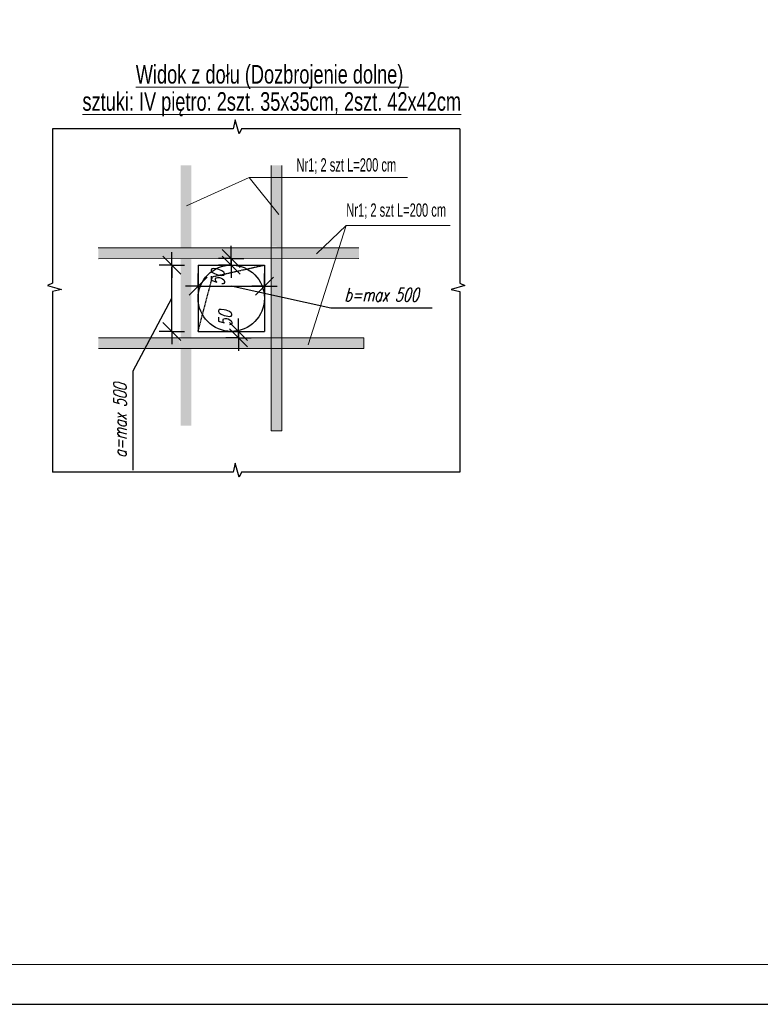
# Model space of a CAD drawing. Header units: millimetres. Extents: x -41546 to -38339, y -47321 to -45836.
# Tile 2 of 16: x -40562 to -40004, y -47321 to -46578. Entities that reach past the tile are written whole.
import ezdxf
from ezdxf.enums import TextEntityAlignment as Align

# ---------------------------------------------------------------- set-up
doc = ezdxf.new("R2010")
doc.units = ezdxf.units.MM
doc.linetypes.add('DASHED', pattern=[0.75, 0.5, -0.25])
for name, color, linetype, lineweight in [('Bcienka', 11, 'Continuous', 5), ('hatch', 252, 'Continuous', 5), ('K CHODOR-OPISY', 3, 'Continuous', 13), ('K-wymiarowanie', 4, 'Continuous', 9), ('K-śc.żelb.', 1, 'Continuous', 20), ('Opis zbroj', 3, 'Continuous', 13)]:
    doc.layers.add(name, color=color, linetype=linetype, lineweight=lineweight)
doc.styles.get("Standard").update_dxf_attribs({"font": 'ARIAL.TTF'})
doc.styles.add('WYMIARY', font='ROMANS.shx', dxfattribs={"width": 0.7, "oblique": 15})
doc.dimstyles.new('1_100mm', dxfattribs={"dimtxt": 20, "dimasz": 1.6, "dimexe": 1, "dimexo": 1, "dimgap": 5, "dimtad": 1, "dimdec": 0, "dimlfac": 10, "dimrnd": 5, "dimzin": 9, "dimdsep": 46, "dimtxsty": 'WYMIARY', "dimblk1": 'USER12', "dimblk2": 'USER12', "dimsah": 1, "dimcen": -90, "dimdle": 10, "dimse1": 1, "dimse2": 1, "dimclrd": 4, "dimclre": 4, "dimclrt": 3, "dimadec": 0, "dimazin": 0, "dimtfac": 0.05, "dimtdec": 0, "dimtofl": 0, "dimtmove": 1, "dimatfit": 3, "dimldrblk": 'USER12', "dimfxl": 1, "dimtolj": 1, "dimarcsym": 0})

# ---------------------------------------------------------------- blocks, each defined once
blk = doc.blocks.new('USER12')
at = {"color": 0, "linetype": 'ByBlock', "lineweight": -2}
for p, q in [((0, 0), (0, 6)), ((0, 0), (-6, 0)), ((4.24, 4.24), (-4.24, -4.24)), ((0, 0), (6, 0)), ((0, 0), (0, -6))]:
    blk.add_line(p, q, dxfattribs=at)
blk = doc.blocks.new('*D42')
at = {"layer": 'Defpoints', "color": 0}
for p in [(-40427.49, -46713.37), (-40377.49, -46763.37), (-40377.49, -46779.33)]:
    blk.add_point(p, dxfattribs=at)
at = {"layer": 'Opis zbroj', "color": 4, "lineweight": -2}
for p, q in [((-40425.89, -46779.33), (-40379.09, -46779.33)), ((-40327.37, -46795.82), (-40402.49, -46779.33)), ((-40251.19, -46795.82), (-40327.37, -46795.82))]:
    blk.add_line(p, q, dxfattribs=at)
at = {"layer": 'Opis zbroj', "color": 4, "linetype": 'ByBlock', "lineweight": -2, "xscale": 1.6, "yscale": 1.6, "zscale": 1.6, "rotation": 180}
blk.add_blockref('USER12', (-40427.49, -46779.33), dxfattribs=at)
at = {"layer": 'Opis zbroj', "color": 4, "linetype": 'ByBlock', "lineweight": -2, "xscale": 1.6, "yscale": 1.6, "zscale": 1.6}
blk.add_blockref('USER12', (-40377.49, -46779.33), dxfattribs=at)
at = {"layer": 'Opis zbroj', "color": 3, "insert": (-40289.28, -46785.82), "char_height": 10, "attachment_point": 5, "style": 'WYMIARY'}
blk.add_mtext('\\A1;\\A1;b=max 500', dxfattribs=at)
blk = doc.blocks.new('*D43')
at = {"layer": 'Defpoints', "color": 0}
for p in [(-40456.72, -46758.37), (-40402.62, -46758.37), (-40456.72, -46763.37)]:
    blk.add_point(p, dxfattribs=at)
at = {"layer": 'Opis zbroj', "color": 4, "lineweight": -2}
for p, q in [((-40402.62, -46756.77), (-40402.62, -46755.17)), ((-40402.62, -46764.97), (-40402.62, -46766.57))]:
    blk.add_line(p, q, dxfattribs=at)
at = {"layer": 'Opis zbroj', "color": 4, "linetype": 'ByBlock', "lineweight": -2, "xscale": 1.6, "yscale": 1.6, "zscale": 1.6}
for p, rotation in [((-40402.62, -46758.37), 270), ((-40402.62, -46763.37), 90)]:
    blk.add_blockref('USER12', p, dxfattribs=dict(at, rotation=rotation))
at = {"layer": 'Opis zbroj', "color": 3, "insert": (-40412.62, -46772.97), "char_height": 10, "attachment_point": 5, "rotation": 90, "style": 'WYMIARY'}
blk.add_mtext('\\A1;50', dxfattribs=at)
blk = doc.blocks.new('*D44')
at = {"layer": 'Defpoints', "color": 0}
for p in [(-40451.12, -46813.37), (-40451.12, -46818.37), (-40397.02, -46818.37)]:
    blk.add_point(p, dxfattribs=at)
at = {"layer": 'Opis zbroj', "color": 4, "lineweight": -2}
for p, q in [((-40397.02, -46811.77), (-40397.02, -46810.17)), ((-40397.02, -46819.97), (-40397.02, -46821.57))]:
    blk.add_line(p, q, dxfattribs=at)
at = {"layer": 'Opis zbroj', "color": 4, "linetype": 'ByBlock', "lineweight": -2, "xscale": 1.6, "yscale": 1.6, "zscale": 1.6}
for p, rotation in [((-40397.02, -46813.37), 270), ((-40397.02, -46818.37), 90)]:
    blk.add_blockref('USER12', p, dxfattribs=dict(at, rotation=rotation))
at = {"layer": 'Opis zbroj', "color": 3, "insert": (-40407.02, -46803.77), "char_height": 10, "attachment_point": 5, "rotation": 90, "style": 'WYMIARY'}
blk.add_mtext('\\A1;50', dxfattribs=at)
blk = doc.blocks.new('*D45')
at = {"layer": 'Defpoints', "color": 0}
for p in [(-40447.22, -46763.37), (-40431.26, -46763.37), (-40381.26, -46813.37)]:
    blk.add_point(p, dxfattribs=at)
at = {"layer": 'Opis zbroj', "color": 4, "lineweight": -2}
for p, q in [((-40447.22, -46811.77), (-40447.22, -46764.97)), ((-40476.34, -46843.22), (-40447.22, -46788.37)), ((-40476.34, -46918.13), (-40476.34, -46843.22))]:
    blk.add_line(p, q, dxfattribs=at)
at = {"layer": 'Opis zbroj', "color": 4, "linetype": 'ByBlock', "lineweight": -2, "xscale": 1.6, "yscale": 1.6, "zscale": 1.6}
for p, rotation in [((-40447.22, -46763.37), 90), ((-40447.22, -46813.37), 270)]:
    blk.add_blockref('USER12', p, dxfattribs=dict(at, rotation=rotation))
at = {"layer": 'Opis zbroj', "color": 3, "insert": (-40486.34, -46880.68), "char_height": 10, "attachment_point": 5, "rotation": 90, "style": 'WYMIARY'}
blk.add_mtext('\\A1;\\A1;a=max 500', dxfattribs=at)

msp = doc.modelspace()

# ---------------------------------------------------------------- hatches: boundary and pattern name
at = {"layer": 'Bcienka', "transparency": 33554687}
h = msp.add_hatch(color=256, dxfattribs=at)
h.dxf.hatch_style = 1
h.paths.add_polyline_path([(-40372.49, -46722.37), (-40364.49, -46722.37), (-40364.49, -46688.23), (-40372.49, -46688.23)])
h.paths.add_polyline_path([(-40372.49, -46722.37), (-40364.49, -46722.37), (-40364.49, -46749.37), (-40372.49, -46749.37)])
h.paths.add_polyline_path([(-40372.49, -46888.12), (-40372.49, -46748.87), (-40364.49, -46749.37), (-40364.49, -46888.62)])
h.paths.add_polyline_path([(-40372.49, -46888.37), (-40372.49, -46888.37), (-40364.49, -46888.37), (-40364.49, -46888.37)])
h.paths.add_polyline_path([(-40372.49, -46888.37), (-40372.49, -46888.37), (-40364.49, -46888.37), (-40364.49, -46888.37)])
h.paths.add_polyline_path([(-40440.49, -46688.23), (-40432.49, -46688.23), (-40432.49, -46722.37), (-40440.49, -46722.37)])
h.paths.add_polyline_path([(-40440.49, -46722.37), (-40432.49, -46722.37), (-40432.49, -46749.37), (-40440.49, -46749.37)])
h.paths.add_polyline_path([(-40440.49, -46884.6), (-40440.49, -46749.37), (-40432.49, -46749.37), (-40432.49, -46884.6)])
h = msp.add_hatch(color=256, dxfattribs=at)
h.dxf.hatch_style = 1
h.paths.add_polyline_path([(-40468.49, -46818.37), (-40468.49, -46826.37), (-40502.62, -46826.37), (-40502.62, -46818.37)])
h.paths.add_polyline_path([(-40468.49, -46818.37), (-40468.49, -46826.37), (-40441.49, -46826.37), (-40441.49, -46818.37)])
h.paths.add_polyline_path([(-40302.74, -46818.37), (-40441.99, -46818.37), (-40441.49, -46826.37), (-40302.24, -46826.37)])
h.paths.add_polyline_path([(-40302.49, -46818.37), (-40302.49, -46818.37), (-40302.49, -46826.37), (-40302.49, -46826.37)])
h.paths.add_polyline_path([(-40302.49, -46818.37), (-40302.49, -46818.37), (-40302.49, -46826.37), (-40302.49, -46826.37)])
h.paths.add_polyline_path([(-40502.62, -46750.37), (-40502.62, -46758.37), (-40468.49, -46758.37), (-40468.49, -46750.37)])
h.paths.add_polyline_path([(-40468.49, -46750.37), (-40468.49, -46758.37), (-40441.49, -46758.37), (-40441.49, -46750.37)])
h.paths.add_polyline_path([(-40306.26, -46750.37), (-40441.49, -46750.37), (-40441.49, -46758.37), (-40306.26, -46758.37)])

# ---------------------------------------------------------------- linework, layer by layer
for points in [[(-40230.15, -46660.59), (-40394.72, -46660.59), (-40396.45, -46664.31), (-40399.48, -46653.92), (-40400.92, -46660.59), (-40537.2, -46660.59)], [(-40537.2, -46660.59), (-40537.2, -46777.04), (-40540.91, -46778.77), (-40530.53, -46781.8), (-40537.2, -46783.24), (-40537.2, -46919.52)], [(-40230.15, -46660.59), (-40230.15, -46777.04), (-40226.44, -46778.77), (-40236.82, -46781.8), (-40230.15, -46783.24), (-40230.15, -46919.52)], [(-40230.15, -46919.52), (-40394.72, -46919.52), (-40396.45, -46923.23), (-40399.48, -46912.85), (-40400.92, -46919.52), (-40537.2, -46919.52)]]:
    msp.add_lwpolyline(points)
for p, q in [((-40372.49, -46688.23), (-40372.49, -46888.37)), ((-40364.49, -46688.23), (-40364.49, -46888.37)), ((-40502.82, -46750.37), (-40306.26, -46750.37)), ((-40502.62, -46758.57), (-40306.26, -46758.43)), ((-40502.62, -46818.37), (-40302.49, -46818.37)), ((-40302.49, -46826.37), (-40302.49, -46818.37)), ((-40502.62, -46826.37), (-40302.49, -46826.37)), ((-40364.49, -46888.37), (-40372.49, -46888.37))]:
    msp.add_line(p, q, dxfattribs=at)
at = {"layer": 'Defpoints', "color": 8}
msp.add_lwpolyline([(-41545.71, -47320.85), (-39445.71, -47320.85), (-39445.71, -45835.85), (-41545.71, -45835.85)], close=True, dxfattribs=at)
at = {"layer": 'hatch', "color": 7}
msp.add_lwpolyline([(-41470.71, -47290.85), (-39475.71, -47290.85), (-39475.71, -45865.85), (-41470.71, -45865.85)], close=True, dxfattribs=at)
at = {"layer": 'K-wymiarowanie'}
for p, q in [((-40388.99, -46697.3), (-40436.14, -46718.63)), ((-40388.99, -46697.3), (-40366.73, -46725.33)), ((-40388.99, -46697.3), (-40269.76, -46697.3)), ((-40315.89, -46733.62), (-40344.52, -46823.44)), ((-40315.89, -46733.62), (-40338.15, -46754.95)), ((-40315.89, -46733.62), (-40237.49, -46733.62))]:
    msp.add_line(p, q, dxfattribs=at)
at = {"layer": 'K-śc.żelb.', "lineweight": 30}
for p, q in [((-40427.49, -46763.37), (-40427.49, -46813.37)), ((-40427.49, -46763.37), (-40377.49, -46763.37)), ((-40377.49, -46763.37), (-40377.49, -46813.37)), ((-40427.49, -46813.37), (-40377.49, -46813.37))]:
    msp.add_line(p, q, dxfattribs=at)
at = {"layer": 'K-śc.żelb.', "linetype": 'DASHED', "lineweight": 30}
for p, q in [((-40416.59, -46772.13), (-40377.49, -46763.37)), ((-40427.49, -46813.37), (-40416.59, -46772.13))]:
    msp.add_line(p, q, dxfattribs=at)
at = {"layer": 'K-śc.żelb.', "lineweight": 30}
msp.add_circle((-40402.49, -46788.37), 25, dxfattribs=at)

# ---------------------------------------------------------------- texts
at = {"layer": 'K CHODOR-OPISY', "color": 1, "width": 0.7}
for s, p in [('%%UWidok z dołu (Dozbrojenie dolne) ', (-40371.7, -46626.52)), ('%%Usztuki: IV piętro: 2szt. 35x35cm, 2szt. 42x42cm', (-40371.97, -46647.01))]:
    msp.add_text(s, height=14, dxfattribs=at).set_placement(p, align=Align.CENTER)
at = {"layer": 'Opis zbroj', "color": 3, "width": 0.6}
for p in [(-40314.62, -46692.83), (-40277.02, -46726.91)]:
    msp.add_text('Nr1; 2 szt L=200 cm ', height=10, dxfattribs=at).set_placement(p, align=Align.CENTER)

# ---------------------------------------------------------------- dimensions: what is measured, and where the dimension line sits
at = {"layer": 'Opis zbroj', "color": 3}
dim = msp.add_linear_dim(base=(-40377.49, -46779.33), p1=(-40427.49, -46713.37), p2=(-40377.49, -46763.37), text='\\A1;b=max 500', dimstyle='1_100mm', override={"dimtxt": 10, "dimpost": '\\X', "dimtxsty": 'WYMIARY', "dimldrblk": 'USER12'}, dxfattribs=at)
dim.commit()
dim.dimension.update_dxf_attribs({"geometry": '*D42', "text_midpoint": (-40322.37, -46795.82), "dimtype": 160})
dim = msp.add_linear_dim(base=(-40447.22, -46763.37), p1=(-40381.26, -46813.37), p2=(-40431.26, -46763.37), angle=90, text='\\A1;a=max 500', dimstyle='1_100mm', override={"dimtxt": 10, "dimpost": '\\X', "dimtxsty": 'WYMIARY', "dimldrblk": 'USER12'}, dxfattribs=at)
dim.commit()
dim.dimension.update_dxf_attribs({"geometry": '*D45', "text_midpoint": (-40476.34, -46848.22), "dimtype": 160})
for base, p1, p2, angle, picture, middle in [((-40402.62, -46758.37), (-40456.72, -46763.37), (-40456.72, -46758.37), 90, '*D43', (-40402.62, -46772.97)), ((-40397.02, -46818.37), (-40451.12, -46813.37), (-40451.12, -46818.37), 270, '*D44', (-40397.02, -46803.77))]:
    dim = msp.add_linear_dim(base=base, p1=p1, p2=p2, angle=angle, dimstyle='1_100mm', override={"dimtxt": 10, "dimpost": '\\X', "dimtxsty": 'WYMIARY', "dimldrblk": 'USER12'}, dxfattribs=at)
    dim.commit()
    dim.dimension.update_dxf_attribs({"geometry": picture, "text_midpoint": middle, "dimtype": 160})

doc.saveas('drawing.dxf')
